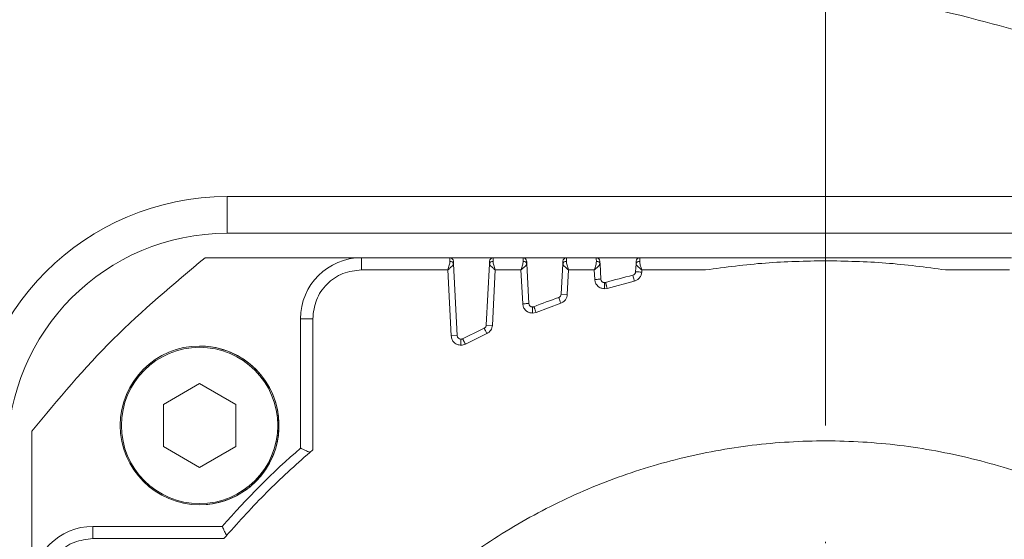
# Model space of a CAD drawing. Header units: millimetres. Extents: x 19214 to 26510, y -7957 to -532.
# Tile 17 of 150: x 21842 to 21923, y -5360 to -5318. Entities that reach past the tile are written whole.
import ezdxf

# ---------------------------------------------------------------- set-up
doc = ezdxf.new("R2010")
doc.units = ezdxf.units.MM
doc.header["$LTSCALE"] = 0.3175
doc.linetypes.add('ACAD_ISO10W100', pattern=[18, 12, -3, 0, -3])
for name, color, linetype, lineweight in [('1轮廓实线层', 7, 'Continuous', 18), ('7标注层', 4, 'Continuous', 13), ('中心线', 4, 'ACAD_ISO10W100', 20)]:
    doc.layers.add(name, color=color, linetype=linetype, lineweight=lineweight)
doc.styles.add('标准汉字', font='gbenor.shx', dxfattribs={"bigfont": 'gbcbig.shx'})
doc.dimstyles.new('M1：18', dxfattribs={"dimscale": 18, "dimtxt": 3.5, "dimasz": 2.5, "dimexe": 2, "dimexo": 0, "dimgap": 1.5, "dimtad": 1, "dimdec": 1, "dimdsep": 46, "dimtxsty": '标准汉字', "dimcen": 5, "dimdle": 5, "dimclrd": 1, "dimclre": 1, "dimclrt": 256, "dimadec": 4, "dimazin": 2, "dimtfac": 1, "dimtdec": 1, "dimtmove": 0, "dimatfit": 3, "dimfxl": 1, "dimtolj": 1, "dimarcsym": 0})

# ---------------------------------------------------------------- blocks, each defined once
blk = doc.blocks.new('*D28')
at = {"layer": '7标注层', "color": 1, "lineweight": -2, "ltscale": 10, "transparency": 16777216}
blk.add_line((23129.593, -5056.035), (23514.888, -4946.813), dxfattribs=at)
at = {"layer": '7标注层', "color": 1, "transparency": 16777216}
blk.add_solid([(23516.934, -4954.028), (23512.843, -4939.597), (23558.182, -4934.54)], dxfattribs=at)
at = {"layer": 'Defpoints', "color": 0, "transparency": 16777216}
for p in [(23558.182, -4934.54), (21908.016, -5402.322)]:
    blk.add_point(p, dxfattribs=at)
at = {"layer": '7标注层', "transparency": 16777216, "insert": (23238.114, -4964.466), "char_height": 63, "attachment_point": 5, "rotation": 15.82677, "style": '标准汉字'}
blk.add_mtext('\\A1;R1715.2', dxfattribs=at)

msp = doc.modelspace()

# ---------------------------------------------------------------- linework, layer by layer
at = {"layer": '1轮廓实线层', "ltscale": 10}
for p, q in [((21859.016, -5335.322), (21859.016, -5332.322)), ((21859.016, -5332.322), (21957.016, -5332.322)), ((21859.016, -5335.322), (21957.016, -5335.322)), ((21870.016, -5337.322), (21857.21, -5337.322)), ((21870.016, -5337.322), (21870.016, -5338.322)), ((21877.232, -5337.322), (21870.016, -5337.322)), ((21880.801, -5337.322), (21877.232, -5337.322)), ((21877.542, -5337.817), (21877.851, -5343.706)), ((21880.227, -5342.834), (21880.49, -5337.817)), ((21883.232, -5337.322), (21880.801, -5337.322)), ((21886.801, -5337.322), (21883.232, -5337.322)), ((21883.542, -5337.817), (21883.713, -5341.073)), ((21886.36, -5340.309), (21886.49, -5337.817)), ((21889.232, -5337.322), (21886.801, -5337.322)), ((21892.801, -5337.322), (21889.232, -5337.322)), ((21889.542, -5337.817), (21889.608, -5339.079)), ((21892.456, -5338.478), (21892.49, -5337.817)), ((21923.232, -5337.322), (21892.801, -5337.322)), ((21870.016, -5338.322), (21877.068, -5338.322)), ((21877.068, -5338.322), (21877.352, -5343.733)), ((21880.727, -5342.861), (21880.965, -5338.322)), ((21880.965, -5338.322), (21883.068, -5338.322)), ((21883.068, -5338.322), (21883.214, -5341.099)), ((21886.859, -5340.335), (21886.965, -5338.322)), ((21886.965, -5338.322), (21889.068, -5338.322)), ((21889.068, -5338.322), (21889.109, -5339.105)), ((21892.956, -5338.501), (21892.963, -5338.322)), ((21892.963, -5338.322), (21898.19, -5338.322)), ((21917.843, -5338.322), (21923.069, -5338.322)), ((21889.908, -5339.363), (21889.908, -5339.863)), ((21890.128, -5339.832), (21892.349, -5339.239)), ((21889.908, -5339.863), (21890.128, -5339.832)), ((21884.304, -5341.802), (21886.327, -5341.048)), ((21886.36, -5340.309), (21886.859, -5340.335)), ((21884.012, -5341.357), (21884.012, -5341.857)), ((21884.012, -5341.857), (21884.304, -5341.802)), ((21865.016, -5342.322), (21865.016, -5352.913)), ((21866.016, -5342.322), (21865.016, -5342.322)), ((21866.016, -5353.042), (21866.016, -5342.322)), ((21880.227, -5342.834), (21880.727, -5342.861)), ((21877.352, -5343.733), (21877.851, -5343.706)), ((21878.15, -5343.991), (21878.164, -5343.99)), ((21878.15, -5344.491), (21878.15, -5343.991)), ((21878.514, -5344.403), (21880.272, -5343.541)), ((21856.751, -5347.627), (21853.781, -5349.342)), ((21859.722, -5349.342), (21856.751, -5347.627)), ((21853.781, -5349.342), (21853.781, -5352.772)), ((21859.722, -5352.772), (21859.722, -5349.342)), ((21843.016, -5351.516), (21843.016, -5363.647)), ((21853.781, -5352.772), (21856.751, -5354.487)), ((21856.751, -5354.487), (21859.722, -5352.772)), ((21865.776, -5353.26), (21866.016, -5353.042)), ((21848.016, -5359.322), (21848.016, -5360.322)), ((21858.607, -5359.322), (21848.016, -5359.322)), ((21848.016, -5360.322), (21858.736, -5360.322)), ((21858.736, -5360.322), (21858.954, -5360.081))]:
    msp.add_line(p, q, dxfattribs=at)
for radius in [6.5, 6.4]:
    msp.add_circle((21856.751, -5351.057), radius, dxfattribs=at)
at = {"layer": '1轮廓实线层', "lineweight": 20, "ltscale": 10}
for centre, radius, start, end in [((21859.016, -5353.322), 21, 90, 180), ((21859.016, -5353.322), 18, 90, 180), ((21870.016, -5342.322), 5, 90, 180), ((21877.232, -5337.622), 0.3, 3, 90), ((21880.801, -5337.622), 0.3, 90, 177), ((21883.232, -5337.622), 0.3, 3, 90), ((21886.801, -5337.622), 0.3, 90, 177), ((21889.232, -5337.622), 0.3, 3, 90), ((21892.801, -5337.622), 0.3, 90, 177), ((21892.156, -5338.462), 0.3, 283.94768, 357), ((21889.908, -5339.063), 0.3, 183, 270), ((21889.908, -5339.063), 0.3, 270, 285.97411), ((21908.016, -5402.322), 65.5, 103.94768, 105.97411), ((21884.012, -5341.057), 0.3, 183, 270), ((21908.016, -5402.322), 65.5, 109.49227, 111.3953), ((21886.06, -5340.294), 0.3, 289.49227, 357), ((21884.012, -5341.057), 0.3, 270, 291.3953), ((21908.016, -5402.322), 65.5, 115.26949, 116.99342), ((21879.928, -5342.819), 0.3, 295.26949, 357), ((21878.15, -5343.691), 0.3, 183, 270), ((21856.751, -5351.057), 6.5, 56.84238, 90), ((21856.751, -5351.057), 6.5, 270, 56.84238), ((21908.016, -5402.322), 65.5, 131.03262, 138.96738), ((21848.016, -5364.322), 5, 90, 180)]:
    msp.add_arc(centre, radius, start, end, dxfattribs=at)
at = {"layer": '1轮廓实线层', "ltscale": 10}
for points, knots in [([(21989.135, -5354.187), (21988, -5352.929), (21984.8, -5349.383), (21979.012, -5344.335), (21971.963, -5338.91), (21964.649, -5334.115), (21956.139, -5329.266), (21946.459, -5324.621), (21935.698, -5320.382), (21924.98, -5316.944), (21914.338, -5314.211), (21903.822, -5312.13), (21893.41, -5310.589), (21886.634, -5310.009), (21883.216, -5309.717)], [0, 0, 0, 0, 12886.429097, 36309.08682, 59884.464347, 83531.190847, 107165.057621, 140766.757171, 174147.030972, 207331.011204, 240731.041716, 274173.722145, 307448.392425, 341309.299339, 341309.299339, 341309.299339, 341309.299339]), ([(21884.687, -5312.06), (21882.186, -5311.904), (21877.19, -5311.593), (21868.798, -5311.456), (21859.886, -5311.658), (21850.479, -5312.285), (21840.697, -5313.386), (21830.665, -5315.027), (21820.504, -5317.19), (21813.792, -5319.121), (21810.429, -5320.089)], [0, 0, 0, 0, 29082.138688, 58099.947925, 87111.333561, 115864.056202, 144674.500203, 173626.187302, 202364.308272, 231208.614735, 231208.614735, 231208.614735, 231208.614735]), ([(21884.687, -5312.06), (21888.586, -5312.404), (21896.363, -5313.088), (21908.35, -5315.022), (21919.483, -5317.488), (21929.711, -5320.4), (21938.988, -5323.589), (21948.292, -5327.412), (21956.929, -5331.632), (21964.826, -5336.153), (21971.969, -5340.856), (21978.853, -5346.174), (21984.622, -5351.24), (21987.849, -5354.84), (21989.064, -5356.196)], [0, 0, 0, 0, 39050.673019, 77894.347631, 116625.508622, 145673.365692, 174791.666052, 204068.230802, 233359.951371, 256702.966884, 280040.829688, 303412.161021, 326553.637821, 340537.880075, 340537.880075, 340537.880075, 340537.880075]), ([(21877.068, -5338.322), (21877.092, -5338.253), (21877.139, -5338.118), (21877.195, -5337.928), (21877.235, -5337.76), (21877.24, -5337.667), (21877.243, -5337.622)], [0, 0, 0, 0, 34334.065981, 66234.385506, 96037.29661, 123863.906207, 123863.906207, 123863.906207, 123863.906207]), ([(21877.243, -5337.622), (21877.241, -5337.576), (21877.238, -5337.485), (21877.233, -5337.358), (21877.232, -5337.337), (21877.232, -5337.322)], [0, 0, 0, 0, 25811.4963, 50924.904579, 98835.953633, 98835.953633, 98835.953633, 98835.953633]), ([(21877.542, -5337.817), (21877.537, -5337.791), (21877.526, -5337.738), (21877.456, -5337.672), (21877.356, -5337.628), (21877.28, -5337.624), (21877.243, -5337.622)], [0, 0, 0, 0, 29799.523012, 61933.739205, 94068.016187, 123867.472202, 123867.472202, 123867.472202, 123867.472202]), ([(21877.428, -5338.01), (21877.463, -5337.972), (21877.529, -5337.899), (21877.538, -5337.843), (21877.542, -5337.817)], [0, 0, 0, 0, 37228.076889, 69868.04775, 69868.04775, 69868.04775, 69868.04775]), ([(21877.497, -5337.932), (21877.506, -5337.902), (21877.523, -5337.84), (21877.52, -5337.776), (21877.518, -5337.742)], [0, 0, 0, 0, 33153.492486, 69868.220757, 69868.220757, 69868.220757, 69868.220757]), ([(21877.542, -5337.817), (21877.541, -5337.786), (21877.537, -5337.723), (21877.533, -5337.634), (21877.532, -5337.618), (21877.531, -5337.607)], [0, 0, 0, 0, 24764.590715, 49555.015728, 98838.469045, 98838.469045, 98838.469045, 98838.469045]), ([(21880.49, -5337.817), (21880.493, -5337.758), (21880.498, -5337.67), (21880.501, -5337.615), (21880.501, -5337.609), (21880.501, -5337.607)], [0, 0, 0, 0, 49311.809572, 74035.882431, 98860.966882, 98860.966882, 98860.966882, 98860.966882]), ([(21880.49, -5337.817), (21880.496, -5337.791), (21880.507, -5337.738), (21880.577, -5337.672), (21880.676, -5337.628), (21880.753, -5337.624), (21880.79, -5337.622)], [0, 0, 0, 0, 29806.735463, 61948.724457, 94090.713475, 123897.449001, 123897.449001, 123897.449001, 123897.449001]), ([(21880.49, -5337.817), (21880.494, -5337.842), (21880.503, -5337.897), (21880.568, -5337.969), (21880.602, -5338.008)], [0, 0, 0, 0, 32438.254174, 69884.358972, 69884.358972, 69884.358972, 69884.358972]), ([(21880.514, -5337.742), (21880.513, -5337.776), (21880.509, -5337.84), (21880.527, -5337.903), (21880.535, -5337.932)], [0, 0, 0, 0, 36726.106621, 69884.302601, 69884.302601, 69884.302601, 69884.302601]), ([(21880.801, -5337.322), (21880.8, -5337.337), (21880.8, -5337.358), (21880.795, -5337.485), (21880.792, -5337.576), (21880.79, -5337.622)], [0, 0, 0, 0, 47924.271548, 73044.605024, 98863.215425, 98863.215425, 98863.215425, 98863.215425]), ([(21880.79, -5337.622), (21880.792, -5337.667), (21880.797, -5337.76), (21880.838, -5337.928), (21880.894, -5338.118), (21880.94, -5338.253), (21880.965, -5338.322)], [0, 0, 0, 0, 27832.866935, 57645.799148, 89551.1696, 123898.951531, 123898.951531, 123898.951531, 123898.951531]), ([(21883.068, -5338.322), (21883.092, -5338.253), (21883.139, -5338.118), (21883.195, -5337.928), (21883.235, -5337.76), (21883.24, -5337.667), (21883.243, -5337.622)], [0, 0, 0, 0, 34350.045628, 66265.212065, 96081.993913, 123921.554479, 123921.554479, 123921.554479, 123921.554479]), ([(21883.243, -5337.622), (21883.241, -5337.576), (21883.238, -5337.485), (21883.233, -5337.358), (21883.232, -5337.337), (21883.232, -5337.322)], [0, 0, 0, 0, 25823.499373, 50948.586094, 98881.915138, 98881.915138, 98881.915138, 98881.915138]), ([(21883.542, -5337.817), (21883.537, -5337.791), (21883.526, -5337.738), (21883.456, -5337.672), (21883.356, -5337.628), (21883.28, -5337.624), (21883.243, -5337.622)], [0, 0, 0, 0, 29813.391679, 61962.563105, 94111.795345, 123925.119998, 123925.119998, 123925.119998, 123925.119998]), ([(21883.428, -5338.01), (21883.463, -5337.972), (21883.529, -5337.899), (21883.538, -5337.843), (21883.542, -5337.817)], [0, 0, 0, 0, 37245.402448, 69900.563611, 69900.563611, 69900.563611, 69900.563611]), ([(21883.497, -5337.932), (21883.506, -5337.902), (21883.523, -5337.84), (21883.52, -5337.776), (21883.518, -5337.742)], [0, 0, 0, 0, 33168.921683, 69900.736502, 69900.736502, 69900.736502, 69900.736502]), ([(21883.542, -5337.817), (21883.541, -5337.786), (21883.537, -5337.723), (21883.533, -5337.634), (21883.532, -5337.618), (21883.531, -5337.607)], [0, 0, 0, 0, 24776.106855, 49578.060021, 98884.431348, 98884.431348, 98884.431348, 98884.431348]), ([(21886.49, -5337.817), (21886.493, -5337.758), (21886.498, -5337.67), (21886.501, -5337.615), (21886.501, -5337.609), (21886.501, -5337.607)], [0, 0, 0, 0, 49334.736994, 74070.305259, 98906.932081, 98906.932081, 98906.932081, 98906.932081]), ([(21886.49, -5337.817), (21886.496, -5337.791), (21886.507, -5337.738), (21886.577, -5337.672), (21886.676, -5337.628), (21886.753, -5337.624), (21886.79, -5337.622)], [0, 0, 0, 0, 29820.605284, 61977.550751, 94134.496242, 123955.101589, 123955.101589, 123955.101589, 123955.101589]), ([(21886.49, -5337.817), (21886.494, -5337.842), (21886.503, -5337.897), (21886.568, -5337.969), (21886.602, -5338.008)], [0, 0, 0, 0, 32453.348618, 69916.877404, 69916.877404, 69916.877404, 69916.877404]), ([(21886.514, -5337.742), (21886.513, -5337.776), (21886.509, -5337.84), (21886.527, -5337.903), (21886.535, -5337.932)], [0, 0, 0, 0, 36743.195876, 69916.820904, 69916.820904, 69916.820904, 69916.820904]), ([(21886.801, -5337.322), (21886.8, -5337.337), (21886.8, -5337.358), (21886.795, -5337.485), (21886.792, -5337.576), (21886.79, -5337.622)], [0, 0, 0, 0, 47946.553226, 73078.566028, 98909.180408, 98909.180408, 98909.180408, 98909.180408]), ([(21886.79, -5337.622), (21886.792, -5337.667), (21886.797, -5337.76), (21886.838, -5337.928), (21886.894, -5338.118), (21886.94, -5338.253), (21886.965, -5338.322)], [0, 0, 0, 0, 27845.818314, 57672.623323, 89592.84013, 123956.605119, 123956.605119, 123956.605119, 123956.605119]), ([(21889.068, -5338.322), (21889.092, -5338.253), (21889.139, -5338.118), (21889.195, -5337.928), (21889.235, -5337.76), (21889.24, -5337.667), (21889.243, -5337.622)], [0, 0, 0, 0, 34366.027707, 66296.043462, 96126.698244, 123979.211799, 123979.211799, 123979.211799, 123979.211799]), ([(21889.243, -5337.622), (21889.241, -5337.576), (21889.238, -5337.485), (21889.233, -5337.358), (21889.232, -5337.337), (21889.232, -5337.322)], [0, 0, 0, 0, 25835.504022, 50972.270721, 98927.882683, 98927.882683, 98927.882683, 98927.882683]), ([(21889.542, -5337.817), (21889.537, -5337.791), (21889.526, -5337.738), (21889.456, -5337.672), (21889.356, -5337.628), (21889.28, -5337.624), (21889.243, -5337.622)], [0, 0, 0, 0, 29827.262523, 61991.391529, 94155.581376, 123982.776842, 123982.776842, 123982.776842, 123982.776842]), ([(21889.428, -5338.01), (21889.463, -5337.972), (21889.529, -5337.899), (21889.538, -5337.843), (21889.542, -5337.817)], [0, 0, 0, 0, 37262.730715, 69933.084545, 69933.084545, 69933.084545, 69933.084545]), ([(21889.497, -5337.932), (21889.506, -5337.902), (21889.523, -5337.84), (21889.52, -5337.776), (21889.518, -5337.742)], [0, 0, 0, 0, 33184.353288, 69933.257322, 69933.257322, 69933.257322, 69933.257322]), ([(21889.542, -5337.817), (21889.541, -5337.785), (21889.537, -5337.723), (21889.533, -5337.634), (21889.532, -5337.618), (21889.531, -5337.607)], [0, 0, 0, 0, 24856.343279, 49602.508288, 98930.399112, 98930.399112, 98930.399112, 98930.399112]), ([(21892.501, -5337.607), (21892.501, -5337.609), (21892.501, -5337.615), (21892.498, -5337.67), (21892.493, -5337.758), (21892.49, -5337.817)], [0, 0, 0, 0, 24848.264317, 49595.422724, 98953.276092, 98953.276092, 98953.276092, 98953.276092]), ([(21892.49, -5337.817), (21892.496, -5337.791), (21892.507, -5337.738), (21892.577, -5337.672), (21892.676, -5337.628), (21892.753, -5337.624), (21892.79, -5337.622)], [0, 0, 0, 0, 29834.477319, 62006.381647, 94178.285954, 124012.763218, 124012.763218, 124012.763218, 124012.763218]), ([(21892.49, -5337.817), (21892.496, -5337.844), (21892.507, -5337.903), (21892.612, -5338.023), (21892.771, -5338.165), (21892.898, -5338.269), (21892.963, -5338.322)], [0, 0, 0, 0, 27007.583882, 57679.642678, 90130.007076, 124012.477358, 124012.477358, 124012.477358, 124012.477358]), ([(21892.801, -5337.322), (21892.8, -5337.337), (21892.8, -5337.358), (21892.795, -5337.485), (21892.792, -5337.576), (21892.79, -5337.622)], [0, 0, 0, 0, 47968.831287, 73112.526581, 98955.151427, 98955.151427, 98955.151427, 98955.151427]), ([(21892.79, -5337.622), (21892.792, -5337.669), (21892.797, -5337.764), (21892.855, -5337.996), (21892.92, -5338.19), (21892.963, -5338.322)], [0, 0, 0, 0, 22875.318725, 47339.657413, 98954.695689, 98954.695689, 98954.695689, 98954.695689]), ([(21877.068, -5338.322), (21877.139, -5338.264), (21877.274, -5338.155), (21877.379, -5338.057), (21877.428, -5338.01)], [0, 0, 0, 0, 36850.584948, 69866.456746, 69866.456746, 69866.456746, 69866.456746]), ([(21880.602, -5338.008), (21880.651, -5338.054), (21880.756, -5338.153), (21880.892, -5338.264), (21880.965, -5338.322)], [0, 0, 0, 0, 32894.819155, 69885.255091, 69885.255091, 69885.255091, 69885.255091]), ([(21883.068, -5338.322), (21883.139, -5338.264), (21883.274, -5338.155), (21883.379, -5338.057), (21883.428, -5338.01)], [0, 0, 0, 0, 36867.735352, 69898.972863, 69898.972863, 69898.972863, 69898.972863]), ([(21886.602, -5338.008), (21886.651, -5338.054), (21886.756, -5338.153), (21886.892, -5338.264), (21886.965, -5338.322)], [0, 0, 0, 0, 32910.126019, 69917.774198, 69917.774198, 69917.774198, 69917.774198]), ([(21889.068, -5338.322), (21889.139, -5338.264), (21889.274, -5338.155), (21889.379, -5338.057), (21889.428, -5338.01)], [0, 0, 0, 0, 36884.888434, 69931.494054, 69931.494054, 69931.494054, 69931.494054]), ([(21892.349, -5339.239), (21892.43, -5339.211), (21892.592, -5339.156), (21892.781, -5338.977), (21892.921, -5338.756), (21892.944, -5338.586), (21892.956, -5338.501)], [0, 0, 0, 0, 30818.224483, 61843.223178, 93224.091283, 124012.722696, 124012.722696, 124012.722696, 124012.722696]), ([(21892.456, -5338.478), (21892.459, -5338.478), (21892.467, -5338.479), (21892.519, -5338.481), (21892.589, -5338.485), (21892.689, -5338.49), (21892.814, -5338.495), (21892.914, -5338.5), (21892.956, -5338.501)], [0, 0, 0, 0, 31459.835408, 60305.131636, 86532.022022, 110136.99936, 149322.103007, 178076.119765, 178076.119765, 178076.119765, 178076.119765]), ([(21889.109, -5339.105), (21889.125, -5339.202), (21889.157, -5339.403), (21889.344, -5339.657), (21889.608, -5339.831), (21889.81, -5339.853), (21889.908, -5339.863)], [0, 0, 0, 0, 29850.116903, 61988.999144, 94128.561314, 123979.452138, 123979.452138, 123979.452138, 123979.452138]), ([(21890.128, -5339.832), (21890.111, -5339.772), (21890.084, -5339.679), (21890.052, -5339.567), (21890.03, -5339.49), (21890.012, -5339.428), (21889.995, -5339.368), (21889.992, -5339.358), (21889.991, -5339.352)], [0, 0, 0, 0, 42632.943126, 65583.003557, 89020.097199, 112457.19084, 135407.251272, 178040.194397, 178040.194397, 178040.194397, 178040.194397]), ([(21892.349, -5339.239), (21892.341, -5339.205), (21892.324, -5339.139), (21892.294, -5339.018), (21892.262, -5338.887), (21892.24, -5338.799), (21892.23, -5338.76), (21892.229, -5338.756), (21892.228, -5338.754)], [0, 0, 0, 0, 23462.997497, 46423.356941, 89035.586792, 131647.816643, 154608.176086, 178071.173584, 178071.173584, 178071.173584, 178071.173584]), ([(21886.327, -5341.048), (21886.302, -5340.976), (21886.253, -5340.839), (21886.199, -5340.687), (21886.166, -5340.594), (21886.162, -5340.582), (21886.16, -5340.576)], [0, 0, 0, 0, 35919.660477, 68691.529815, 95444.439092, 123951.305147, 123951.305147, 123951.305147, 123951.305147]), ([(21886.327, -5341.048), (21886.399, -5341.016), (21886.543, -5340.951), (21886.71, -5340.777), (21886.827, -5340.568), (21886.849, -5340.412), (21886.859, -5340.335)], [0, 0, 0, 0, 30977.766165, 61991.910309, 93655.21797, 123954.804361, 123954.804361, 123954.804361, 123954.804361]), ([(21883.214, -5341.099), (21883.229, -5341.196), (21883.261, -5341.397), (21883.449, -5341.651), (21883.712, -5341.825), (21883.915, -5341.847), (21884.012, -5341.857)], [0, 0, 0, 0, 29836.871781, 61961.105464, 94085.705694, 123922.993101, 123922.993101, 123922.993101, 123922.993101]), ([(21884.304, -5341.802), (21884.281, -5341.743), (21884.246, -5341.653), (21884.204, -5341.545), (21884.174, -5341.47), (21884.151, -5341.41), (21884.128, -5341.352), (21884.124, -5341.342), (21884.122, -5341.336)], [0, 0, 0, 0, 42613.678612, 65553.368618, 88979.871759, 112406.374899, 135346.064905, 177959.743517, 177959.743517, 177959.743517, 177959.743517]), ([(21880.272, -5343.541), (21880.253, -5343.502), (21880.21, -5343.412), (21880.157, -5343.302), (21880.115, -5343.214), (21880.085, -5343.151), (21880.061, -5343.101), (21880.058, -5343.094), (21880.056, -5343.09)], [0, 0, 0, 0, 29119.82208, 68096.850945, 90099.623156, 114973.981123, 144377.312753, 177904.179488, 177904.179488, 177904.179488, 177904.179488]), ([(21880.272, -5343.541), (21880.334, -5343.505), (21880.459, -5343.434), (21880.599, -5343.268), (21880.7, -5343.075), (21880.718, -5342.932), (21880.727, -5342.861)], [0, 0, 0, 0, 30830.539862, 61886.076089, 92799.002018, 123896.627995, 123896.627995, 123896.627995, 123896.627995]), ([(21877.352, -5343.733), (21877.368, -5343.833), (21877.401, -5344.034), (21877.588, -5344.284), (21877.846, -5344.457), (21878.049, -5344.479), (21878.15, -5344.491)], [0, 0, 0, 0, 30966.712291, 61933.434332, 92900.166123, 123866.907664, 123866.907664, 123866.907664, 123866.907664]), ([(21878.514, -5344.403), (21878.485, -5344.347), (21878.441, -5344.261), (21878.388, -5344.158), (21878.352, -5344.086), (21878.323, -5344.029), (21878.294, -5343.973), (21878.29, -5343.964), (21878.287, -5343.958)], [0, 0, 0, 0, 42594.546627, 65523.937283, 88939.922381, 112355.907397, 135285.297803, 177879.843434, 177879.843434, 177879.843434, 177879.843434]), ([(21878.15, -5344.491), (21878.214, -5344.487), (21878.34, -5344.48), (21878.456, -5344.429), (21878.514, -5344.403)], [0, 0, 0, 0, 34931.995018, 69872.692851, 69872.692851, 69872.692851, 69872.692851]), ([(21865.016, -5352.913), (21865.026, -5352.918), (21865.046, -5352.927), (21865.202, -5352.997), (21865.442, -5353.11), (21865.656, -5353.206), (21865.776, -5353.26)], [0, 0, 0, 0, 28268.131849, 58095.717576, 86685.434821, 123750.776705, 123750.776705, 123750.776705, 123750.776705]), ([(21858.954, -5360.078), (21860.027, -5358.878), (21862.173, -5356.478), (21864.574, -5354.332), (21865.774, -5353.26)], [0, 0, 0, 0, 34896.497119, 69776.85102, 69776.85102, 69776.85102, 69776.85102]), ([(21858.954, -5360.081), (21858.901, -5359.965), (21858.804, -5359.753), (21858.692, -5359.51), (21858.621, -5359.352), (21858.612, -5359.332), (21858.607, -5359.322)], [0, 0, 0, 0, 35741.610583, 65573.973662, 95412.914492, 123688.19635, 123688.19635, 123688.19635, 123688.19635])]:
    msp.add_open_spline(points, degree=3, knots=knots, dxfattribs=at)
for points in [[(21843.016, -5351.516), (21845.165, -5348.934), (21849.463, -5343.769), (21854.628, -5339.471), (21857.21, -5337.322)], [(21898.19, -5338.322), (21899.82, -5338.104), (21903.082, -5337.667), (21906.371, -5337.604), (21908.016, -5337.572)], [(21908.016, -5337.572), (21909.661, -5337.604), (21912.951, -5337.667), (21916.212, -5338.104), (21917.843, -5338.322)], [(21866.016, -5342.322), (21866.076, -5341.798), (21866.197, -5340.75), (21867.122, -5339.428), (21868.444, -5338.503), (21869.492, -5338.382), (21870.016, -5338.322)], [(21889.109, -5339.105), (21889.174, -5339.102), (21889.305, -5339.095), (21889.47, -5339.086), (21889.586, -5339.08), (21889.601, -5339.079), (21889.608, -5339.079)], [(21883.214, -5341.099), (21883.279, -5341.095), (21883.41, -5341.088), (21883.575, -5341.08), (21883.69, -5341.074), (21883.705, -5341.073), (21883.713, -5341.073)], [(21878.15, -5343.991), (21878.174, -5343.989), (21878.221, -5343.986), (21878.265, -5343.967), (21878.287, -5343.958)], [(21859.478, -5390.322), (21860.029, -5388.385), (21861.132, -5384.509), (21863.659, -5379.003), (21866.782, -5373.824), (21870.52, -5369.064), (21874.8, -5364.787), (21879.566, -5361.058), (21884.746, -5357.93), (21890.265, -5355.449), (21896.043, -5353.652), (21901.995, -5352.564), (21908.035, -5352.201), (21914.075, -5352.568), (21920.027, -5353.661), (21925.803, -5355.463), (21931.321, -5357.948), (21936.498, -5361.08), (21941.261, -5364.813), (21945.539, -5369.092), (21949.27, -5373.856), (21952.399, -5379.035), (21954.885, -5384.553), (21956.674, -5390.33), (21957.805, -5396.282), (21957.946, -5400.309), (21958.016, -5402.322)], [(21844.016, -5364.322), (21844.076, -5363.798), (21844.197, -5362.75), (21845.122, -5361.428), (21846.444, -5360.503), (21847.492, -5360.382), (21848.016, -5360.322)]]:
    msp.add_open_spline(points, degree=3, dxfattribs=at)
at = {"layer": '7标注层', "ltscale": 10}
msp.add_arc((21908.016, -5402.322), 534.257, 193, 167, dxfattribs=at)
at = {"layer": '中心线', "ltscale": 10}
msp.add_line((21908.016, -5141.215), (21908.016, -5793.865), dxfattribs=at)

# ---------------------------------------------------------------- dimensions: what is measured, and where the dimension line sits
at = {"layer": '7标注层', "ltscale": 10}
dim = msp.add_radius_dim(center=(21908.016, -5402.322), mpoint=(23558.182, -4934.54), dimstyle='M1：18', override={"dimpost": 'R<>', "dimsah": 1, "dimtzin": 8}, dxfattribs=at)
dim.commit()
dim.dimension.update_dxf_attribs({"geometry": '*D28', "text_midpoint": (23254.069, -5020.749), "dimtype": 164})

doc.saveas('drawing.dxf')
